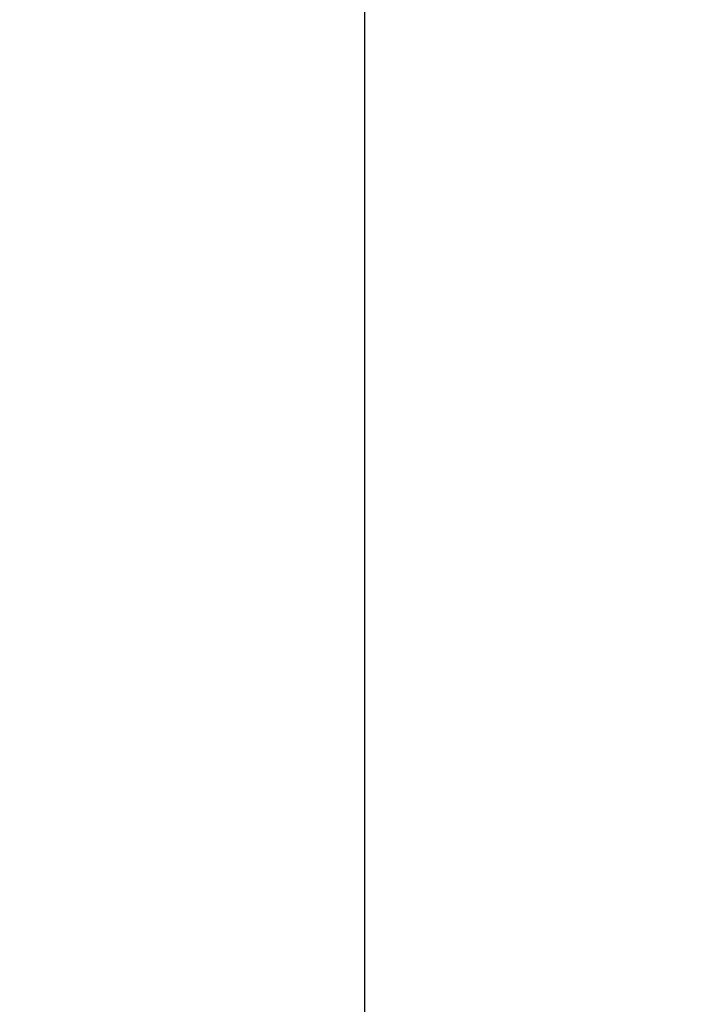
# Model space of a CAD drawing. Header units: metres. Extents: x 232559 to 234458, y 552925 to 554400.
# Tile 28 of 45: x 232797 to 232938, y 554059 to 554261. Entities that reach past the tile are written whole.
import ezdxf

# ---------------------------------------------------------------- set-up
doc = ezdxf.new("R2010")
doc.units = ezdxf.units.M
doc.layers.get('Defpoints').update_dxf_attribs({"color": 241})
doc.layers.add('N-WE-VH-M', color=7, linetype='Continuous', lineweight=18)
doc.styles.add('NLCS-ISO-ANNOTATIEF-T18', font='NLCS-ISO.ttf', dxfattribs={"height": 1.8})
doc.dimstyles.new('NLCS-ANNOTATIEF-T18-PIJL_L2_H2_A', dxfattribs={"dimtxt": 1.8, "dimasz": 1.8, "dimexe": 1.2, "dimexo": 1.2, "dimgap": 0.7, "dimtad": 1, "dimzin": 0, "dimdsep": 46, "dimtxsty": 'NLCS-ISO-ANNOTATIEF-T18', "dimcen": 0, "dimdle": 2, "dimclrd": 7, "dimclre": 251, "dimclrt": 7, "dimazin": 0, "dimtfac": 1, "dimtofl": 0, "dimtmove": 0, "dimatfit": 3, "dimfxl": 2, "dimtfillclr": 256, "dimtolj": 1, "dimtzin": 0, "dimlwd": 9, "dimlwe": 9, "dimarcsym": 0})

# ---------------------------------------------------------------- blocks, each defined once
blk = doc.blocks.new('*D113')
at = {"layer": 'Defpoints', "color": 0, "transparency": 16777216}
for p in [(232796.7, 554139.99), (233296.5, 554125.8)]:
    blk.add_point(p, dxfattribs=at)
at = {"layer": 'N-WE-VH-M', "color": 7, "lineweight": 9, "transparency": 16777216}
blk.add_line((233283.59, 554126.17), (233294.7, 554125.85), dxfattribs=at)
at = {"layer": 'N-WE-VH-M', "color": 7, "transparency": 16777216}
blk.add_solid([(233294.71, 554126.15), (233294.69, 554125.55), (233296.5, 554125.8)], dxfattribs=at)
at = {"layer": 'N-WE-VH-M', "color": 7, "transparency": 16777216, "insert": (233288.29, 554127.64), "char_height": 1.8, "attachment_point": 5, "rotation": 358.3738, "style": 'NLCS-ISO-ANNOTATIEF-T18'}
blk.add_mtext('\\A1;R500.00', dxfattribs=at)

msp = doc.modelspace()

# ---------------------------------------------------------------- linework, layer by layer
at = {"layer": 'Defpoints'}
msp.add_lwpolyline([(232867.833, 552964.495), (232867.833, 554400.495), (233536.333, 554400.495), (233536.333, 552964.495)], close=True, dxfattribs=at)

# ---------------------------------------------------------------- dimensions: what is measured, and where the dimension line sits
at = {"layer": 'N-WE-VH-M'}
dim = msp.add_radius_dim(center=(232796.704, 554139.992), mpoint=(233296.502, 554125.802), dimstyle='NLCS-ANNOTATIEF-T18-PIJL_L2_H2_A', dxfattribs=at)
dim.commit()
dim.dimension.update_dxf_attribs({"geometry": '*D113', "text_midpoint": (233288.245, 554126.037), "dimtype": 164})

doc.saveas('drawing.dxf')
